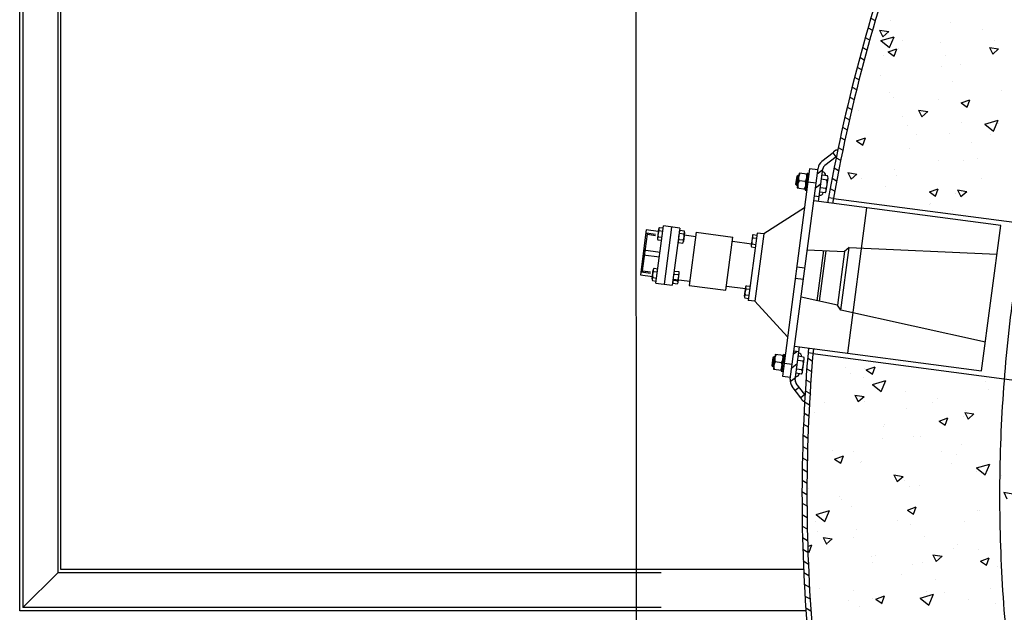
# Model space of a CAD drawing. Extents: x -1507204116 to 3732041488, y -170180604 to 62810664.
# Tile 17 of 54: x 122243 to 123439, y 1265 to 1985. Entities that reach past the tile are written whole.
import ezdxf

# ---------------------------------------------------------------- set-up
doc = ezdxf.new("R2010")
doc.units = 0
doc.header["$LTSCALE"] = 1000
doc.header["$MEASUREMENT"] = 0
for name, pattern in [('TRATTEGGIATAX2', [1.5, 1, -0.5]), ('TRATTI1', [4, 2.5, -1.5]), ('TRATTI2', [10, 6, -4])]:
    doc.linetypes.add(name, pattern=pattern)
doc.layers.get('0').update_dxf_attribs({"linetype": 'CONTINUOUS'})
for name, color, linetype in [('_ZAŘÍZENÍ', 7, 'CONTINUOUS'), ('CONTORNO', 7, 'CONTINUOUS'), ('LINEAFIN', 4, 'CONTINUOUS'), ('SALDATUR', 3, 'CONTINUOUS'), ('TRATTEGG', 4, 'CONTINUOUS'), ('TRATTI1', 2, 'TRATTI1'), ('TRATTI2', 2, 'TRATTI2')]:
    doc.layers.add(name, color=color, linetype=linetype)

# ---------------------------------------------------------------- blocks, each defined once
blk = doc.blocks.new('*X228')
at = {"color": 0}
for p, q in [((8032.1, 3963.7), (8032.1, 3963.7)), ((8038.8, 3955.9), (8043.4, 3966.2)), ((8047.7, 3957.6), (8043.4, 3966.2)), ((8016, 3953.2), (8016, 3953.2)), ((8038.8, 3955.9), (8047.7, 3957.6)), ((8093.4, 3956.6), (8093.4, 3956.6)), ((8127.4, 3926.5), (8127, 3943.3)), ((8138.3, 3934.4), (8127, 3943.3)), ((8127.4, 3926.5), (8138.3, 3934.4)), ((8131.2, 3943.1), (8131.2, 3943.1)), ((8141.2, 3930.1), (8141.2, 3930.1)), ((7997.3, 3918.2), (7997.3, 3918.2)), ((8050.1, 3916.6), (8050.1, 3916.6)), ((8094.9, 3905.3), (8094, 3916.5)), ((8101.8, 3911.1), (8094, 3916.5)), ((8094.9, 3905.3), (8101.8, 3911.1)), ((8017.8, 3899.4), (8017.8, 3899.4)), ((8034.4, 3902.3), (8034.4, 3902.3)), ((8066.5, 3901.5), (8066.5, 3901.5)), ((8118.2, 3900), (8118.2, 3900)), ((8144.2, 3904.9), (8144.2, 3904.9)), ((8165.2, 3906.5), (8165.2, 3906.5)), ((8190, 3905.8), (8190, 3905.8)), ((8046.1, 3894), (8046.1, 3894)), ((8163.5, 3889.8), (8163.5, 3889.8)), ((8084.1, 3880), (8084.1, 3880)), ((8126.9, 3881.7), (8126.9, 3881.7)), ((8195.9, 3873.8), (8200.5, 3884.1)), ((8195.9, 3873.8), (8204.8, 3875.5)), ((8204.8, 3875.5), (8200.5, 3884.1)), ((8089.9, 3853.2), (8094.5, 3863.5)), ((8098.8, 3854.9), (8094.5, 3863.4)), ((8199.3, 3869.9), (8199.3, 3869.9)), ((8003.3, 3856.2), (8003.3, 3856.2)), ((8089.9, 3853.2), (8098.8, 3854.9)), ((8155.1, 3860.3), (8155.1, 3860.3)), ((8189.4, 3840.2), (8188.5, 3851.4)), ((8196.3, 3846), (8188.5, 3851.4)), ((8218.8, 3860.9), (8218.8, 3860.9)), ((7975.4, 3848.1), (7975.4, 3848.1)), ((7983.9, 3832.6), (7988.5, 3842.8)), ((7992.7, 3834.3), (7988.5, 3842.8)), ((7996.6, 3830.8), (7996.3, 3847.7)), ((8007.5, 3838.8), (7996.3, 3847.7)), ((7996.6, 3830.8), (8007.5, 3838.8)), ((8011.2, 3848.5), (8011.2, 3848.5)), ((8012.2, 3835.9), (8011.2, 3847.1)), ((8019.1, 3841.6), (8011.2, 3847.1)), ((8012.2, 3835.9), (8019.1, 3841.6)), ((8118.1, 3843.4), (8118.1, 3843.4)), ((8189.4, 3840.2), (8196.3, 3846)), ((7983.9, 3832.6), (7992.7, 3834.3)), ((8015.3, 3829), (8015.3, 3829)), ((8067.9, 3827.5), (8067.9, 3827.5)), ((8092.9, 3832.4), (8092.9, 3832.4)), ((8104.5, 3835.6), (8104.5, 3835.6)), ((8132.1, 3830.3), (8132.1, 3830.3)), ((8203.1, 3837.2), (8203.1, 3837.2)), ((8204, 3836.1), (8204, 3836.1)), ((8037.3, 3819.6), (8037.3, 3819.6)), ((8060, 3824.2), (8060, 3824.2)), ((8152.1, 3806.8), (8152.1, 3806.8)), ((8159.7, 3806.7), (8159.7, 3806.7)), ((8169.1, 3790.6), (8169.1, 3790.6)), ((8071.3, 3783), (8071.3, 3783)), ((8106.7, 3770.8), (8105.7, 3782)), ((8113.6, 3776.6), (8105.7, 3782)), ((8106.7, 3770.8), (8113.6, 3776.6)), ((8141, 3750.5), (8145.6, 3760.7)), ((8149.9, 3752.2), (8145.6, 3760.7)), ((8146, 3760.6), (8146, 3760.6)), ((8151.8, 3764.8), (8151.8, 3764.8)), ((8141, 3750.5), (8149.9, 3752.2))]:
    blk.add_line(p, q, dxfattribs=at)
blk = doc.blocks.new('*X229')
at = {"color": 0}
for p, q in [((8429.1, 3845.8), (8429.1, 3845.8)), ((8439.5, 3847.6), (8439.5, 3847.6)), ((8488.2, 3849.7), (8488.2, 3849.7)), ((8565.1, 3832.9), (8569.7, 3843.2)), ((8544.3, 3835.6), (8544.3, 3835.6)), ((8565.1, 3832.9), (8573.9, 3834.6)), ((8457, 3814.3), (8457, 3814.3)), ((8459.1, 3812.3), (8463.7, 3822.6)), ((8467.9, 3814), (8463.7, 3822.5)), ((8528, 3808.5), (8527.7, 3825.3)), ((8538.9, 3816.4), (8527.7, 3825.3)), ((8528, 3808.5), (8538.9, 3816.4)), ((8459.1, 3812.3), (8467.9, 3814)), ((8463.1, 3809.2), (8463.1, 3809.2)), ((8532.3, 3807), (8532.3, 3807)), ((8461.2, 3779.5), (8460.2, 3790.7)), ((8468.1, 3785.3), (8460.2, 3790.7)), ((8495.7, 3798.9), (8495.7, 3798.9)), ((8577.9, 3796.1), (8577.9, 3796.1)), ((8578.3, 3799), (8578.3, 3799)), ((8638.4, 3783.9), (8637.4, 3795.1)), ((8645.3, 3789.6), (8637.4, 3795.1)), ((8649.8, 3801.9), (8649.8, 3801.9)), ((8434, 3784.2), (8434, 3784.2)), ((8461.2, 3779.5), (8468.1, 3785.3)), ((8505.8, 3790), (8505.8, 3790)), ((8514.6, 3780.6), (8514.6, 3780.6)), ((8624.8, 3785.4), (8624.8, 3785.4)), ((8638.4, 3783.9), (8645.3, 3789.6)), ((8673.5, 3787.5), (8673.5, 3787.5)), ((8693.3, 3787.7), (8693.3, 3787.7)), ((8437, 3777.2), (8437, 3777.2)), ((8497.1, 3772.6), (8497.1, 3772.6)), ((8587.5, 3778.1), (8587.5, 3778.1)), ((8612.3, 3762.4), (8612.3, 3762.4)), ((8614.9, 3756.4), (8614.9, 3756.4)), ((8680.1, 3757.5), (8680.1, 3757.5)), ((8416.3, 3748.8), (8416.3, 3748.8)), ((8436.7, 3744.6), (8436.7, 3744.6)), ((8470.9, 3744.6), (8470.9, 3744.6)), ((8473.3, 3752.8), (8473.3, 3752.8)), ((8531.2, 3736), (8531.2, 3736)), ((8616.2, 3730.2), (8620.8, 3740.4)), ((8616.2, 3730.2), (8625, 3731.9)), ((8625, 3731.9), (8620.8, 3740.4)), ((8663.7, 3732.1), (8663.7, 3732.1)), ((8378.4, 3710.1), (8377.5, 3721.3)), ((8385.3, 3715.9), (8377.5, 3721.3)), ((8397.3, 3712.8), (8396.9, 3729.7)), ((8408.2, 3720.8), (8396.9, 3729.7)), ((8397.3, 3712.8), (8408.2, 3720.8)), ((8510.2, 3709.6), (8514.8, 3719.8)), ((8519, 3711.3), (8514.8, 3719.8)), ((8519.8, 3720.3), (8519.8, 3720.3)), ((8528.5, 3723.9), (8528.5, 3723.9)), ((8555.7, 3714.4), (8554.7, 3725.6)), ((8562.6, 3720.2), (8554.7, 3725.6)), ((8555.7, 3714.4), (8562.6, 3720.2)), ((8591.9, 3726.3), (8591.9, 3726.3)), ((8646.3, 3725.8), (8646.3, 3725.8)), ((8375.8, 3708.4), (8375.8, 3708.4)), ((8378.4, 3710.1), (8385.3, 3715.9)), ((8447.9, 3714.5), (8447.9, 3714.5)), ((8450.4, 3712.2), (8450.4, 3712.2)), ((8463.4, 3708.1), (8463.4, 3708.1)), ((8510.2, 3709.6), (8519, 3711.3)), ((8573.5, 3712.9), (8573.5, 3712.9)), ((8622.2, 3715.1), (8622.2, 3715.1)), ((8657.7, 3711.3), (8657.7, 3711.3)), ((8663, 3701.7), (8662.6, 3718.5)), ((8673.9, 3709.6), (8662.6, 3718.5)), ((8663, 3701.7), (8673.8, 3709.6)), ((8385.8, 3704.7), (8385.8, 3704.7)), ((8404.2, 3688.9), (8408.7, 3699.2)), ((8413, 3690.7), (8408.7, 3699.2)), ((8414.3, 3698.5), (8414.3, 3698.5)), ((8565.2, 3699.4), (8565.2, 3699.4)), ((8621.1, 3703.2), (8621.1, 3703.2)), ((8369.3, 3686.9), (8369.3, 3686.9)), ((8377.7, 3690.4), (8377.7, 3690.4)), ((8404.2, 3688.9), (8413, 3690.7)), ((8628.8, 3686.7), (8628.8, 3686.7)), ((8484.4, 3675.6), (8484.4, 3675.6)), ((8484.9, 3674.8), (8484.9, 3674.8)), ((8469.5, 3669.6), (8469.5, 3669.6)), ((8599.2, 3662.8), (8599.2, 3662.8)), ((8650.2, 3649.4), (8649.2, 3660.6)), ((8657.1, 3655.1), (8649.2, 3660.6)), ((8403.4, 3650.3), (8403.4, 3650.3)), ((8472.9, 3645), (8472, 3656.2)), ((8479.8, 3650.8), (8472, 3656.2)), ((8472.9, 3645), (8479.8, 3650.8)), ((8533.7, 3650.5), (8533.7, 3650.5)), ((8562, 3649), (8562, 3649)), ((8598.7, 3657.1), (8598.7, 3657.1)), ((8605.8, 3656.6), (8605.8, 3656.6)), ((8650.2, 3649.4), (8657.1, 3655.2)), ((8389.7, 3638.7), (8389.7, 3638.7)), ((8412.1, 3635.7), (8412.1, 3635.7)), ((8461.8, 3644.8), (8461.8, 3644.8)), ((8518.4, 3639), (8518.4, 3639)), ((8522.3, 3640.5), (8522.3, 3640.5)), ((8571, 3642.6), (8571, 3642.6)), ((8648.6, 3646), (8648.6, 3646)), ((8633.2, 3626.2), (8633.2, 3626.2)), ((8653.9, 3628.2), (8653.9, 3628.2)), ((8532.2, 3606), (8531.8, 3622.9)), ((8543.1, 3614), (8531.9, 3622.9)), ((8532.2, 3606), (8543.1, 3614)), ((8561.3, 3606.8), (8565.9, 3617.1)), ((8570.1, 3608.5), (8565.9, 3617.1)), ((8642.8, 3616.9), (8642.8, 3616.9)), ((8498.8, 3605.1), (8498.8, 3605.1)), ((8539.6, 3602.9), (8539.6, 3602.9)), ((8552.4, 3602.4), (8552.4, 3602.4)), ((8561.3, 3606.8), (8570.1, 3608.6)), ((8566.9, 3585.9), (8566.5, 3591.2)), ((8574.3, 3585.7), (8566.5, 3591.1)), ((8572.9, 3584.5), (8574.3, 3585.7)), ((8619.7, 3586.9), (8619.7, 3586.9))]:
    blk.add_line(p, q, dxfattribs=at)
blk = doc.blocks.new('*X192')
at = {"color": 0}
for p, q in [((8345.9, 3645), (8350.6, 3649.7)), ((8358.4, 3640.6), (8363.1, 3645.3)), ((8371, 3636.2), (8375.7, 3640.9)), ((8383.7, 3631.9), (8388.4, 3636.7)), ((8396.4, 3627.7), (8401.2, 3632.4)), ((8409.2, 3623.5), (8414, 3628.3)), ((8422.1, 3619.4), (8426.9, 3624.2)), ((8435.1, 3615.4), (8439.9, 3620.2)), ((8448.1, 3611.5), (8452.9, 3616.3)), ((8461.2, 3607.6), (8466, 3612.4)), ((8474.4, 3603.8), (8479.2, 3608.7)), ((8487.6, 3600.1), (8492.5, 3605)), ((8500.9, 3596.4), (8505.8, 3601.3)), ((8514.3, 3592.9), (8519.2, 3597.8)), ((8527.8, 3589.4), (8532.7, 3594.3)), ((8541.3, 3585.9), (8546.3, 3590.9)), ((8555, 3582.6), (8559.9, 3587.6)), ((8568.7, 3579.3), (8573.7, 3584.3)), ((8582.5, 3576.2), (8587.5, 3581.2)), ((8596.3, 3573.1), (8601.4, 3578.1)), ((8610.3, 3570), (8615.4, 3575.1)), ((8624.3, 3567.1), (8629.4, 3572.2)), ((8638.5, 3564.3), (8643.6, 3569.4)), ((8652.7, 3561.5), (8657.8, 3566.6)), ((8667, 3558.8), (8672.1, 3564))]:
    blk.add_line(p, q, dxfattribs=at)
blk = doc.blocks.new('*X191')
at = {"color": 0}
for p, q in [((7874.4, 3886.3), (7878.7, 3890.6)), ((7884.4, 3879.4), (7888.8, 3883.7)), ((7894.6, 3872.5), (7898.9, 3876.9)), ((7904.8, 3865.8), (7909.1, 3870.1)), ((7915, 3859), (7919.3, 3863.4)), ((7925.3, 3852.3), (7929.6, 3856.7)), ((7935.6, 3845.7), (7940, 3850.1)), ((7946, 3839.2), (7950.4, 3843.5)), ((7956.5, 3832.6), (7960.8, 3837)), ((7967, 3826.2), (7971.4, 3830.5)), ((7977.5, 3819.8), (7981.9, 3824.1)), ((7988.2, 3813.4), (7992.5, 3817.8)), ((7998.8, 3807.1), (8003.2, 3811.5)), ((8009.6, 3800.9), (8013.9, 3805.2)), ((8020.3, 3794.7), (8024.7, 3799.1)), ((8031.2, 3788.5), (8035.6, 3792.9)), ((8042.1, 3782.4), (8046.5, 3786.9)), ((8053, 3776.4), (8057.4, 3780.8)), ((8064, 3770.5), (8068.4, 3774.9)), ((8075.1, 3764.5), (8079.5, 3769)), ((8086.2, 3758.7), (8090.6, 3763.1)), ((8097.4, 3752.9), (8101.8, 3757.3)), ((8108.6, 3747.1), (8113, 3751.6)), ((8119.9, 3741.5), (8124.3, 3745.9)), ((8131.2, 3735.8), (8135.7, 3740.3)), ((8142.6, 3730.3), (8147.1, 3734.8)), ((8154.1, 3724.8), (8158.6, 3729.3))]:
    blk.add_line(p, q, dxfattribs=at)
blk = doc.blocks.new('*X196')
at = {"color": 0}
for p, q in [((8132.9, 3714.3), (8129.7, 3722.1)), ((8148.6, 3707.8), (8145.4, 3715.6)), ((8336.8, 3629.9), (8334.9, 3634.4)), ((8352.4, 3623.4), (8349.2, 3631.2)), ((8367.9, 3617.3), (8364.9, 3624.7)), ((8379.7, 3620.3), (8377.4, 3625.8))]:
    blk.add_line(p, q, dxfattribs=at)

msp = doc.modelspace()

# ---------------------------------------------------------------- linework, layer by layer
at = {"layer": '_ZAŘÍZENÍ', "color": 0, "lineweight": -2}
for p, q in [((122993, -1283), (122989.1, 8055.3)), ((122243, 1267), (122243, 2517)), ((122246.8, 2467), (122246.8, 1270.8)), ((122289.2, 2467), (122289.2, 1313.2)), ((122293, 1317), (122293, 2467)), ((123195.4, 1317), (122293, 1317)), ((122289.2, 1313.2), (122246.8, 1270.8)), ((123021.8, 1313.2), (122289.2, 1313.2)), ((123021.8, 1270.8), (122246.8, 1270.8)), ((123198.5, 1267), (122243, 1267))]:
    msp.add_line(p, q, dxfattribs=at)
at = {"layer": 'CONTORNO', "color": 0, "lineweight": -2}
for p, q in [((123230.8, 1823.1), (123217.1, 1812.7)), ((123234.5, 1818.4), (123220.8, 1807.9)), ((123234.5, 1818.4), (123230.8, 1823.1)), ((123202.3, 1803.8), (123169.2, 1551.9)), ((123178.8, 1548.4), (123212.5, 1804.7)), ((123187, 1794.6), (123185.7, 1784.8)), ((123185.7, 1784.8), (123187, 1794.6)), ((123186.6, 1783.6), (123188.2, 1795.5)), ((123188.2, 1795.5), (123186.6, 1783.6)), ((123188.2, 1795.5), (123187, 1794.6)), ((123187, 1794.6), (123188.2, 1795.5)), ((123189, 1794.3), (123187, 1794.6)), ((123189, 1794.3), (123187, 1794.6)), ((123189.5, 1798.4), (123187.2, 1780.5)), ((123188.2, 1795.5), (123189.1, 1795.4)), ((123189.1, 1795.4), (123188.2, 1795.5)), ((123199.4, 1797.1), (123189.5, 1798.4)), ((123199.6, 1798.3), (123196.9, 1778)), ((123201, 1797.3), (123199.1, 1794.3)), ((123199.1, 1794.3), (123199.5, 1794.1)), ((123199.5, 1794.1), (123201.4, 1797.1)), ((123201.6, 1798.1), (123199.6, 1798.3)), ((123201.4, 1797.1), (123201, 1797.3)), ((123212.2, 1802.4), (123202.3, 1803.8)), ((123213.2, 1764), (123218.5, 1803.9)), ((123224, 1795.2), (123217.5, 1796.1)), ((123185.7, 1784.8), (123186.6, 1783.6)), ((123186.6, 1783.6), (123185.7, 1784.8)), ((123187.7, 1784.6), (123185.7, 1784.8)), ((123187.7, 1784.6), (123185.7, 1784.8)), ((123187.6, 1783.5), (123186.6, 1783.6)), ((123186.6, 1783.6), (123187.6, 1783.5)), ((123197.2, 1788.3), (123189.4, 1789.3)), ((123199, 1782), (123197.1, 1779)), ((123197.5, 1778.7), (123199.4, 1781.7)), ((123199.5, 1785.8), (123197.6, 1782.8)), ((123197.6, 1782.8), (123198, 1782.5)), ((123198, 1782.5), (123199.9, 1785.5)), ((123200, 1789.6), (123198.1, 1786.7)), ((123198.1, 1786.7), (123198.5, 1786.4)), ((123198.5, 1786.4), (123200.4, 1789.4)), ((123200.5, 1793.5), (123198.6, 1790.5)), ((123198.6, 1790.5), (123199, 1790.2)), ((123199, 1790.2), (123200.9, 1793.2)), ((123199.4, 1781.7), (123199, 1782)), ((123199.9, 1785.5), (123199.5, 1785.8)), ((123200.4, 1789.4), (123200, 1789.6)), ((123200.2, 1787.9), (123210.2, 1786.6)), ((123200.9, 1793.2), (123200.5, 1793.5)), ((123223.3, 1790.1), (123216.8, 1791)), ((123222.5, 1777.1), (123224.6, 1792.5)), ((123187.2, 1780.5), (123197.1, 1779.2)), ((123196.9, 1778), (123198.9, 1777.7)), ((123197.1, 1779), (123197.5, 1778.7)), ((123214, 1769.9), (123208.1, 1770.7)), ((123221.3, 1774.6), (123214.7, 1775.5)), ((123222, 1779.8), (123215.4, 1780.6)), ((123434.3, 1734.9), (123207.3, 1764.8)), ((123231.1, 1767.7), (123225.1, 1768.5)), ((123196.1, 1756.2), (123146.5, 1724.6)), ((123248.5, 1579.8), (123271.7, 1756.3)), ((123015.6, 1664.9), (123024.7, 1734.3)), ((123044.6, 1731.7), (123024.7, 1734.3)), ((123411.1, 1558.4), (123434.3, 1734.9)), ((123003.9, 1729.5), (122996.8, 1675)), ((123018.5, 1727.6), (123003.9, 1729.5)), ((123018.9, 1730.7), (123017.5, 1719.5)), ((123019.3, 1728.8), (123023.9, 1728.1)), ((123019.8, 1732.5), (123024.4, 1731.9)), ((123034.7, 1733), (123025.5, 1663.6)), ((123044.6, 1731.7), (123035.4, 1662.3)), ((123044.4, 1725.4), (123049.6, 1724.8)), ((123044.9, 1729.2), (123050.1, 1728.5)), ((123050.5, 1726.5), (123049, 1715.4)), ((123050, 1723.4), (123063.9, 1721.6)), ((123064.6, 1726.6), (123056.1, 1662.1)), ((123064.6, 1726.6), (123109.2, 1720.7)), ((123138.6, 1725.6), (123127.8, 1643.9)), ((123132.8, 1722), (123131.3, 1710.8)), ((123133.6, 1723.8), (123138.3, 1723.2)), ((123146.5, 1724.6), (123135.8, 1642.8)), ((123146.5, 1724.6), (123138.6, 1725.6)), ((123017.8, 1717.6), (123022.5, 1717)), ((123018.3, 1721.3), (123023, 1720.7)), ((123042.9, 1714.3), (123048.1, 1713.6)), ((123043.4, 1718), (123048.6, 1717.3)), ((123100.7, 1656.3), (123109.2, 1720.7)), ((123108.5, 1715.7), (123131.5, 1712.7)), ((123132.2, 1712.6), (123136.8, 1712)), ((123133.2, 1720.1), (123137.8, 1719.4)), ((123000, 1699.3), (123019.8, 1696.7)), ((123000.7, 1705.2), (123020.6, 1702.6)), ((123131.7, 1708.9), (123136.3, 1708.3)), ((122996.8, 1675), (123011.3, 1673.1)), ((123010.9, 1670), (123012.4, 1681.1)), ((123012.8, 1679.2), (123017.4, 1678.6)), ((123013.3, 1682.9), (123017.9, 1682.3)), ((123037.9, 1675.9), (123043, 1675.2)), ((123038.4, 1679.6), (123043.5, 1678.9)), ((123042.5, 1665.8), (123043.9, 1677)), ((123186.7, 1684.8), (123196.6, 1683.5)), ((123011.3, 1668), (123015.9, 1667.4)), ((123011.8, 1671.7), (123016.4, 1671.1)), ((123015.6, 1664.9), (123035.4, 1662.3)), ((123036.4, 1669.8), (123056.7, 1667.1)), ((123036.4, 1664.7), (123041.6, 1664)), ((123036.9, 1668.4), (123042.1, 1667.8)), ((123056.1, 1662.1), (123100.7, 1656.3)), ((123184.8, 1670.9), (123194.8, 1669.6)), ((123101.4, 1661.2), (123124.4, 1658.2)), ((123123.1, 1648.9), (123124.6, 1660.1)), ((123124, 1650.7), (123128.6, 1650.1)), ((123125, 1658.1), (123129.6, 1657.5)), ((123125.5, 1661.8), (123130.1, 1661.2)), ((123123.5, 1646.9), (123128.1, 1646.3)), ((123135.8, 1642.8), (123127.8, 1643.9)), ((123135.8, 1642.8), (123175.4, 1599.5)), ((123189.2, 1581.6), (123183.3, 1582.3)), ((123184, 1588.3), (123411.1, 1558.4)), ((123184.7, 1547.6), (123190, 1587.5)), ((123206.3, 1579.3), (123200.3, 1580.1)), ((123156.7, 1564.7), (123158, 1574.5)), ((123158, 1574.5), (123156.7, 1564.7)), ((123159.2, 1575.4), (123157.7, 1563.5)), ((123157.7, 1563.5), (123159.2, 1575.4)), ((123158, 1574.5), (123159.2, 1575.4)), ((123159.2, 1575.4), (123158, 1574.5)), ((123160, 1574.2), (123158, 1574.5)), ((123160, 1574.2), (123158, 1574.5)), ((123160.5, 1578.3), (123158.2, 1560.4)), ((123159.2, 1575.4), (123160.1, 1575.3)), ((123160.1, 1575.3), (123159.2, 1575.4)), ((123168.3, 1568.2), (123160.4, 1569.2)), ((123170.5, 1577), (123160.5, 1578.3)), ((123170.6, 1578.2), (123167.9, 1557.9)), ((123171, 1569.5), (123169.1, 1566.6)), ((123169.1, 1566.6), (123169.5, 1566.3)), ((123169.5, 1566.3), (123171.5, 1569.3)), ((123171.5, 1573.4), (123169.6, 1570.4)), ((123169.6, 1570.4), (123170, 1570.1)), ((123170, 1570.1), (123172, 1573.1)), ((123172.1, 1577.2), (123170.1, 1574.2)), ((123170.1, 1574.2), (123170.5, 1574)), ((123170.5, 1574), (123172.5, 1577)), ((123172.6, 1578), (123170.6, 1578.2)), ((123171.5, 1569.3), (123171, 1569.5)), ((123171.3, 1567.8), (123181.2, 1566.5)), ((123172, 1573.1), (123171.5, 1573.4)), ((123172.5, 1577), (123172.1, 1577.2)), ((123194.4, 1570), (123187.8, 1570.9)), ((123195, 1575.1), (123188.5, 1576)), ((123193.5, 1557), (123195.6, 1572.4)), ((123158.7, 1564.5), (123156.7, 1564.7)), ((123157.7, 1563.5), (123156.7, 1564.7)), ((123158.7, 1564.5), (123156.7, 1564.7)), ((123156.7, 1564.7), (123157.7, 1563.5)), ((123158.6, 1563.4), (123157.7, 1563.5)), ((123157.7, 1563.5), (123158.6, 1563.4)), ((123158.2, 1560.4), (123168.1, 1559.1)), ((123167.9, 1557.9), (123169.9, 1557.6)), ((123170, 1561.9), (123168.1, 1558.9)), ((123168.1, 1558.9), (123168.5, 1558.6)), ((123168.5, 1558.6), (123170.4, 1561.6)), ((123170.5, 1565.7), (123168.6, 1562.7)), ((123168.6, 1562.7), (123169, 1562.4)), ((123169, 1562.4), (123171, 1565.4)), ((123170.4, 1561.6), (123170, 1561.9)), ((123171, 1565.4), (123170.5, 1565.7)), ((123192.3, 1554.5), (123185.8, 1555.4)), ((123193, 1559.7), (123186.4, 1560.5)), ((123169.2, 1551.9), (123179.1, 1550.6)), ((123196.4, 1529.5), (123185.9, 1543.1)), ((123191.7, 1525.8), (123181.2, 1539.5)), ((123196.4, 1529.5), (123191.7, 1525.8))]:
    msp.add_line(p, q, dxfattribs=at)
for centre, radius, start, end in [((125243, 1407), 2050, 160.1919, 170.0117), ((125243, 1407), 2044, 160.2109, 170.0044), ((123224.4, 1803.1), 12, 127.5, 172.5), ((123224.4, 1803.1), 6, 127.5, 172.5), ((123199.2, 1792.6), 10.4, 146.8411, 198.1589), ((123188.5, 1794), 10.4, 326.8411, 18.1589), ((123220.4, 1793.1), 4.23, 314.6211, 30.3789), ((123198.1, 1783.6), 10.4, 146.8411, 198.1589), ((123187.4, 1785), 10.4, 326.8411, 18.1589), ((123208.1, 1786.9), 15.6, 333.0288, 11.9712), ((123218.3, 1777.6), 4.23, 314.6211, 30.3789), ((123029.4, 1723.6), 11.3, 153.0288, 191.9712), ((123022, 1730.3), 3.06, 134.6211, 210.3789), ((123054.4, 1720.3), 11.3, 153.0288, 191.9712), ((123047, 1727), 3.06, 134.6211, 210.3789), ((123038.6, 1722.4), 11.3, 333.0288, 11.9712), ((123047.4, 1726.9), 3.06, 314.6211, 30.3789), ((123135.8, 1721.6), 3.06, 134.6211, 210.3789), ((123020.5, 1719.1), 3.06, 134.6211, 210.3789), ((123045.6, 1715.8), 3.06, 134.6211, 210.3789), ((123046, 1715.8), 3.06, 314.6211, 30.3789), ((123134.3, 1710.4), 3.06, 134.6211, 210.3789), ((123143.2, 1715), 11.3, 153.0288, 191.9712), ((123022.8, 1674.1), 11.3, 153.0288, 191.9712), ((123015.4, 1680.7), 3.06, 134.6211, 210.3789), ((123047.9, 1670.8), 11.3, 153.0288, 191.9712), ((123040.5, 1677.4), 3.06, 134.6211, 210.3789), ((123032, 1672.9), 11.3, 333.0288, 11.9712), ((123040.9, 1677.4), 3.06, 314.6211, 30.3789), ((123014, 1669.6), 3.06, 134.6211, 210.3789), ((123039, 1666.3), 3.06, 134.6211, 210.3789), ((123039.4, 1666.2), 3.06, 314.6211, 30.3789), ((123126.2, 1648.5), 3.06, 134.6211, 210.3789), ((123135, 1653), 11.3, 153.0288, 191.9712), ((123127.6, 1659.7), 3.06, 134.6211, 210.3789), ((125243, 1407), 2050, 174.9883, 184.8081), ((125243, 1407), 2044, 174.9956, 184.7891), ((123169.1, 1563.5), 10.4, 146.8411, 198.1589), ((123170.3, 1572.5), 10.4, 146.8411, 198.1589), ((123158.4, 1564.9), 10.4, 326.8411, 18.1589), ((123159.6, 1573.9), 10.4, 326.8411, 18.1589), ((123179.1, 1566.8), 15.6, 333.0288, 11.9712), ((123191.4, 1573), 4.23, 314.6211, 30.3789), ((123189.3, 1557.5), 4.23, 314.6211, 30.3789), ((123190.7, 1546.8), 12, 172.5, 217.5), ((123190.7, 1546.8), 6, 172.5, 217.5)]:
    msp.add_arc(centre, radius, start, end, dxfattribs=at)
at = {"layer": 'LINEAFIN', "color": 0, "lineweight": -2}
for p, q in [((123231.1, 1767.7), (123522.9, 1729.3)), ((123206.3, 1579.3), (123498.1, 1540.9))]:
    msp.add_line(p, q, dxfattribs=at)
at = {"layer": 'SALDATUR', "color": 0, "linetype": 'TRATTEGGIATAX2', "lineweight": -2}
for centre, start, end in [((123235.8, 1821.1), 84.3137, 157.9676), ((123197.1, 1526.5), 187.0324, 260.6863)]:
    msp.add_arc(centre, 5.43, start, end, dxfattribs=at)
at = {"layer": 'SALDATUR', "color": 0, "lineweight": -2}
for centre, start, end in [((123217.5, 1796.1), 352.5, 82.5), ((123214.7, 1775.5), 262.5, 352.5), ((123188.5, 1576), 352.5, 82.5), ((123185.8, 1555.4), 262.5, 352.5)]:
    msp.add_arc(centre, 4, start, end, dxfattribs=at)
at = {"layer": 'TRATTI1', "color": 0, "lineweight": -2}
for p, q in [((122999.4, 1679.8), (123005.3, 1724.2)), ((123005.3, 1724.2), (123003.5, 1726.5)), ((123004, 1725.9), (123015.3, 1724.4)), ((123005.3, 1724.2), (123015.1, 1722.9)), ((123199.4, 1705.3), (123244.6, 1703.3)), ((123211.5, 1643.5), (123219.5, 1704.4)), ((123214.4, 1642.8), (123222.5, 1704.2)), ((123244.6, 1703.3), (123236, 1638)), ((123240.2, 1632), (123250.2, 1708)), ((123250.2, 1708), (123244.6, 1703.3)), ((123250.2, 1708), (123429.8, 1700.2)), ((122997.2, 1678), (122999.4, 1679.8)), ((122997.7, 1678.5), (123009, 1677)), ((122999.4, 1679.8), (123009.2, 1678.5)), ((123236, 1638), (123191.9, 1647.8)), ((123240.2, 1632), (123236, 1638)), ((123415.7, 1593.1), (123240.2, 1632))]:
    msp.add_line(p, q, dxfattribs=at)
at = {"layer": 'TRATTI2', "color": 0, "lineweight": -2}
msp.add_arc((125243, 1407), 1810, 11.6469, 201.3439, dxfattribs=at)

# ---------------------------------------------------------------- block references
at = {"layer": 'TRATTEGG', "color": 0, "lineweight": -2, "rotation": 284.9999999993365}
for name in ['*X228', '*X191', '*X196', '*X229', '*X192']:
    msp.add_blockref(name, (117518.9, 8692.1), dxfattribs=at)

doc.saveas('drawing.dxf')
